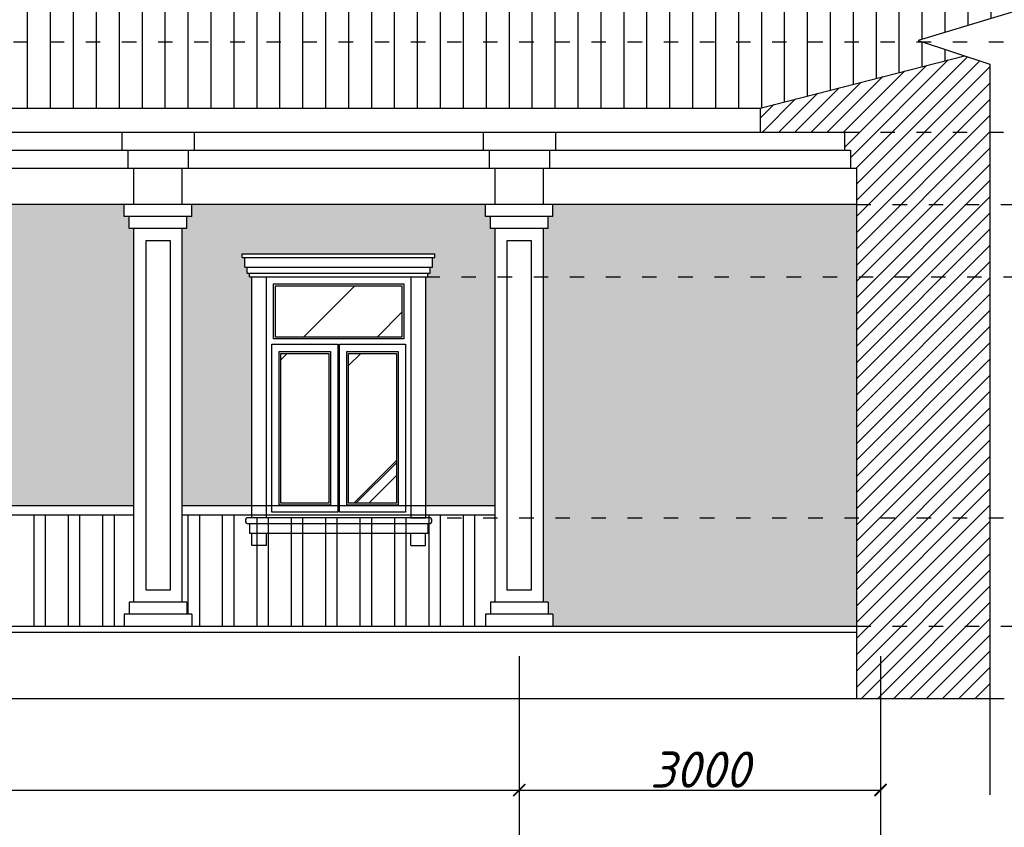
# Model space of a CAD drawing. Header units: millimetres. Extents: x 1112040 to 6903494, y -332921 to -150905.
# Tile 115 of 153: x 1907283 to 1915460, y -231597 to -224895. Entities that reach past the tile are written whole.
import ezdxf

# ---------------------------------------------------------------- set-up
doc = ezdxf.new("R2010")
doc.units = ezdxf.units.MM
doc.linetypes.add('ACAD_ISO03W100', pattern=[30, 12, -18])
doc.layers.add('os', color=253, linetype='Continuous')
doc.styles.get("Standard").update_dxf_attribs({"font": 'isocpeui.ttf'})
doc.styles.add('Tahoma', font='tahoma.ttf')
doc.dimstyles.get("Standard").update_dxf_attribs({"dimtxt": 300, "dimasz": 100, "dimexe": 50, "dimexo": 50, "dimgap": 20, "dimtad": 1, "dimdec": 0, "dimzin": 0, "dimdsep": 46, "dimtxsty": 'Standard', "dimblk": 'ARCHTICK', "dimcen": 20, "dimclrd": 1, "dimclre": 1, "dimclrt": 256, "dimadec": 0, "dimazin": 0, "dimtfac": 1, "dimtdec": 0, "dimtofl": 0, "dimtmove": 0, "dimatfit": 3, "dimldrblk": 'ARCHTICK', "dimfxl": 1, "dimtolj": 1, "dimtzin": 0, "dimarcsym": 0})

# ---------------------------------------------------------------- blocks, each defined once
blk = doc.blocks.new('_ArchTick')
at = {"color": 0, "linetype": 'ByBlock', "const_width": 0.15}
blk.add_lwpolyline([(-0.5, -0.5), (0.5, 0.5)], dxfattribs=at)
blk = doc.blocks.new('*D2108')
at = {"color": 1, "lineweight": -2, "transparency": 16777216}
for p, q in [((1891031.8, -231288.4), (1911431.8, -231288.4)), ((1891031.8, -231321), (1891031.8, -231338.4)), ((1911431.8, -231321), (1911431.8, -231338.4))]:
    blk.add_line(p, q, dxfattribs=at)
at = {"color": 1, "lineweight": -2, "transparency": 16777216, "xscale": 100, "yscale": 100, "zscale": 100, "rotation": 180}
blk.add_blockref('_ArchTick', (1891031.8, -231288.4), dxfattribs=at)
at = {"color": 1, "lineweight": -2, "transparency": 16777216, "xscale": 100, "yscale": 100, "zscale": 100}
blk.add_blockref('_ArchTick', (1911431.8, -231288.4), dxfattribs=at)
at = {"transparency": 16777216, "insert": (1901231.8, -231118.4), "char_height": 300, "attachment_point": 5}
blk.add_mtext('\\A1;20400', dxfattribs=at)
blk = doc.blocks.new('*D2109')
at = {"color": 1, "lineweight": -2, "transparency": 16777216}
for p, q in [((1914431.8, -230960.8), (1914431.8, -231338.4)), ((1911431.8, -231288.4), (1914431.8, -231288.4)), ((1911431.8, -231321), (1911431.8, -231338.4))]:
    blk.add_line(p, q, dxfattribs=at)
at = {"color": 1, "lineweight": -2, "transparency": 16777216, "xscale": 100, "yscale": 100, "zscale": 100, "rotation": 180}
blk.add_blockref('_ArchTick', (1911431.8, -231288.4), dxfattribs=at)
at = {"color": 1, "lineweight": -2, "transparency": 16777216, "xscale": 100, "yscale": 100, "zscale": 100}
blk.add_blockref('_ArchTick', (1914431.8, -231288.4), dxfattribs=at)
at = {"transparency": 16777216, "insert": (1912931.8, -231118.4), "char_height": 300, "attachment_point": 5}
blk.add_mtext('\\A1;3000', dxfattribs=at)

msp = doc.modelspace()

# ---------------------------------------------------------------- hatches: boundary and pattern name
h = msp.add_hatch()
h.set_pattern_fill('ANSI31', color=1, scale=60, angle=45, style=0)
h.set_pattern_definition([(90, (1883536.28, -187178.82), (-190.5, 4e-14), [])])
h.paths.add_polyline_path([(1900450.9, -219228.1), (1890212.6, -219228.1), (1890212.6, -220662.2), (1892031.8, -221128.1), (1893031.8, -221128.1)])
h.paths.add_polyline_path([(1901231.8, -220128.1), (1904631.8, -221128.1), (1909431.8, -221128.1), (1901231.8, -219028.1), (1893031.8, -221128.1), (1897831.8, -221128.1)])
h.paths.add_polyline_path([(1901231.8, -220128.1), (1897831.8, -221128.1), (1904631.8, -221128.1)])
h.paths.add_polyline_path([(1915339.5, -219228.1), (1902012.8, -219228.1), (1909431.8, -221128.1), (1915339.5, -221128.1)])
h.paths.add_polyline_path([(1914745, -225066.6), (1916067.3, -224665.4), (1915664.9, -224528.1), (1908631.8, -224528.1), (1908631.8, -224678.1), (1903831.8, -224678.1), (1903831.8, -224828.1), (1902818.5, -224828.1), (1904631.8, -225628.1), (1913431.8, -225628.1), (1915128.1, -225193.7)])
h.paths.add_polyline_path([(1899645.2, -224828.1), (1898631.8, -224828.1), (1898631.8, -224678.1), (1893831.8, -224678.1), (1893831.8, -224528.1), (1891231.8, -224528.1), (1891231.8, -224828.1), (1895031.8, -225628.1), (1897831.8, -225628.1)])
h = msp.add_hatch()
h.set_pattern_fill('ANSI31', color=6, scale=30, style=0)
h.set_pattern_definition([(45, (1883536.285, -187178.82), (-67.35192, 67.35192), [])])
h.paths.add_polyline_path([(1891231.8, -221628.1), (1891281.8, -221628.1), (1891281.8, -221478.1), (1891331.8, -221478.1), (1891331.8, -221328.1), (1892031.8, -221328.1), (1892031.8, -221128.1), (1890212.6, -220662.2), (1890212.6, -224417), (1890940.3, -224665.4), (1889618.1, -225066.6), (1890212.6, -225263.8), (1890212.6, -230528.1), (1891231.8, -230528.1)])
h.paths.add_polyline_path([(1891231.8, -224828.1), (1891231.8, -225828.1), (1895031.8, -225828.1), (1895031.8, -225628.1)])
h.paths.add_polyline_path([(1894231.8, -226128.1), (1894281.8, -226128.1), (1894281.8, -225978.1), (1894331.8, -225978.1), (1894331.8, -225828.1), (1893731.8, -225828.1), (1893731.8, -225978.1), (1893781.8, -225978.1), (1893781.8, -226128.1), (1893831.8, -226128.1), (1893831.8, -226428.1), (1894231.8, -226428.1)])
h.paths.add_polyline_path([(1915339.5, -225263.8), (1915128.1, -225193.7), (1913431.8, -225628.1), (1913431.8, -225828.1), (1914131.8, -225828.1), (1914131.8, -225978.1), (1914181.8, -225978.1), (1914181.8, -226128.1), (1914231.8, -226128.1), (1914231.8, -230528.1), (1915339.5, -230528.1)])
h = msp.add_hatch()
h.set_pattern_fill('AR-RROOF', color=4, scale=50, angle=45, style=0)
h.set_pattern_definition([(45, (1883536.3, -187178.8), (1077.63, 2873.682), [19050, -2540, 6350, -1270]), (45, (1884281.6, -185535.4), (-2092.4, 296.35), [3810, -419.1, 7620, -952.5]), (45, (1883222, -185966.5), (4068.056, 5271.41), [10160, -1778, 5080, -1270])])
h.paths.add_polyline_path([(1893056.8, -222803.1), (1892006.8, -222803.1), (1892006.8, -223178.8), (1893056.8, -223178.8)])
h.paths.add_polyline_path([(1892449.8, -223313.8), (1892051.8, -223313.8), (1892051.8, -224408.1), (1892449.8, -224408.1)])
h.paths.add_polyline_path([(1893011.8, -223313.8), (1892613.8, -223313.8), (1892613.8, -224408.1), (1893011.8, -224408.1)])
h.paths.add_polyline_path([(1893056.8, -227103.1), (1892006.8, -227103.1), (1892006.8, -227528.8), (1893056.8, -227528.8)])
h.paths.add_polyline_path([(1892449.8, -227663.8), (1892051.8, -227663.8), (1892051.8, -228908.1), (1892449.8, -228908.1)])
h.paths.add_polyline_path([(1893011.8, -227663.8), (1892613.8, -227663.8), (1892613.8, -228908.1), (1893011.8, -228908.1)])
h.paths.add_polyline_path([(1896094.8, -227103.1), (1895606.8, -227103.1), (1895606.8, -227528.8), (1896094.8, -227528.8)])
h.paths.add_polyline_path([(1896678.8, -227103.1), (1896184.8, -227103.1), (1896184.8, -227528.8), (1896678.8, -227528.8)])
h.paths.add_polyline_path([(1897256.8, -227103.1), (1896768.8, -227103.1), (1896768.8, -227528.8), (1897256.8, -227528.8)])
h.paths.add_polyline_path([(1897211.8, -227663.8), (1896813.8, -227663.8), (1896813.8, -228908.1), (1897211.8, -228908.1)])
h.paths.add_polyline_path([(1896678.8, -227618.8), (1896184.8, -227618.8), (1896184.8, -228928.1), (1896678.8, -228928.1)])
h.paths.add_polyline_path([(1896049.8, -227663.8), (1895651.8, -227663.8), (1895651.8, -228908.1), (1896049.8, -228908.1)])
h.paths.add_polyline_path([(1896049.8, -223313.8), (1895651.8, -223313.8), (1895651.8, -224408.1), (1896049.8, -224408.1)])
h.paths.add_polyline_path([(1896094.8, -222803.1), (1895606.8, -222803.1), (1895606.8, -223178.8), (1896094.8, -223178.8)])
h.paths.add_polyline_path([(1896678.8, -222803.1), (1896184.8, -222803.1), (1896184.8, -223178.8), (1896678.8, -223178.8)])
h.paths.add_polyline_path([(1896678.8, -223268.8), (1896184.8, -223268.8), (1896184.8, -224453.1), (1896678.8, -224453.1)])
h.paths.add_polyline_path([(1897211.8, -223313.8), (1896813.8, -223313.8), (1896813.8, -224408.1), (1897211.8, -224408.1)])
h.paths.add_polyline_path([(1897256.8, -222803.1), (1896768.8, -222803.1), (1896768.8, -223178.8), (1897256.8, -223178.8)])
h.paths.add_polyline_path([(1900311.8, -222848.1), (1899751.8, -222848.1), (1899751.8, -224108.1), (1900311.8, -224108.1)])
h.paths.add_polyline_path([(1902711.8, -222848.1), (1902151.8, -222848.1), (1902151.8, -224108.1), (1902711.8, -224108.1)])
h.paths.add_polyline_path([(1901916.8, -227103.1), (1900546.8, -227103.1), (1900546.8, -227528.8), (1901916.8, -227528.8)])
h.paths.add_polyline_path([(1900456.8, -227103.1), (1900106.8, -227103.1), (1900106.8, -227528.8), (1900456.8, -227528.8)])
h.paths.add_polyline_path([(1900456.8, -227618.8), (1900106.8, -227618.8), (1900106.8, -229203.4), (1900456.8, -229203.4)])
h.paths.add_polyline_path([(1900456.8, -229293.4), (1900106.8, -229293.4), (1900106.8, -229853.1), (1900456.8, -229853.1)])
h.paths.add_polyline_path([(1901141.8, -227663.8), (1900591.8, -227663.8), (1900591.8, -229203.4), (1901141.8, -229203.4)])
h.paths.add_polyline_path([(1901141.8, -229293.4), (1900591.8, -229293.4), (1900591.8, -229808.1), (1901141.8, -229808.1)])
h.paths.add_polyline_path([(1901871.8, -229293.4), (1901321.8, -229293.4), (1901321.8, -229808.1), (1901871.8, -229808.1)])
h.paths.add_polyline_path([(1901871.8, -227663.8), (1901321.8, -227663.8), (1901321.8, -229203.4), (1901871.8, -229203.4)])
h.paths.add_polyline_path([(1902356.8, -227103.1), (1902006.8, -227103.1), (1902006.8, -227528.8), (1902356.8, -227528.8)])
h.paths.add_polyline_path([(1902356.8, -227618.8), (1902006.8, -227618.8), (1902006.8, -229203.4), (1902356.8, -229203.4)])
h.paths.add_polyline_path([(1902356.8, -229293.4), (1902006.8, -229293.4), (1902006.8, -229853.1), (1902356.8, -229853.1)])
h.paths.add_polyline_path([(1905649.8, -227663.8), (1905251.8, -227663.8), (1905251.8, -228908.1), (1905649.8, -228908.1)])
h.paths.add_polyline_path([(1905694.8, -227103.1), (1905206.8, -227103.1), (1905206.8, -227528.8), (1905694.8, -227528.8)])
h.paths.add_polyline_path([(1906278.8, -227103.1), (1905784.8, -227103.1), (1905784.8, -227528.8), (1906278.8, -227528.8)])
h.paths.add_polyline_path([(1906856.8, -227103.1), (1906368.8, -227103.1), (1906368.8, -227528.8), (1906856.8, -227528.8)])
h.paths.add_polyline_path([(1906811.8, -227663.8), (1906413.8, -227663.8), (1906413.8, -228908.1), (1906811.8, -228908.1)])
h.paths.add_polyline_path([(1906278.8, -227618.8), (1905784.8, -227618.8), (1905784.8, -228928.1), (1906278.8, -228928.1)])
h.paths.add_polyline_path([(1905649.8, -223313.8), (1905251.8, -223313.8), (1905251.8, -224408.1), (1905649.8, -224408.1)])
h.paths.add_polyline_path([(1905694.8, -222803.1), (1905206.8, -222803.1), (1905206.8, -223178.8), (1905694.8, -223178.8)])
h.paths.add_polyline_path([(1906278.8, -222803.1), (1905784.8, -222803.1), (1905784.8, -223178.8), (1906278.8, -223178.8)])
h.paths.add_polyline_path([(1906856.8, -222803.1), (1906368.8, -222803.1), (1906368.8, -223178.8), (1906856.8, -223178.8)])
h.paths.add_polyline_path([(1906811.8, -223313.8), (1906413.8, -223313.8), (1906413.8, -224408.1), (1906811.8, -224408.1)])
h.paths.add_polyline_path([(1906278.8, -223268.8), (1905784.8, -223268.8), (1905784.8, -224453.1), (1906278.8, -224453.1)])
h.paths.add_polyline_path([(1910456.8, -222803.1), (1909406.8, -222803.1), (1909406.8, -223178.8), (1910456.8, -223178.8)])
h.paths.add_polyline_path([(1909849.8, -223313.8), (1909451.8, -223313.8), (1909451.8, -224408.1), (1909849.8, -224408.1)])
h.paths.add_polyline_path([(1910411.8, -223313.8), (1910013.8, -223313.8), (1910013.8, -224408.1), (1910411.8, -224408.1)])
h.paths.add_polyline_path([(1910456.8, -227103.1), (1909406.8, -227103.1), (1909406.8, -227528.8), (1910456.8, -227528.8)])
h.paths.add_polyline_path([(1909849.8, -227663.8), (1909451.8, -227663.8), (1909451.8, -228908.1), (1909849.8, -228908.1)])
h.paths.add_polyline_path([(1910411.8, -227663.8), (1910013.8, -227663.8), (1910013.8, -228908.1), (1910411.8, -228908.1)])
h = msp.add_hatch()
h.set_pattern_fill('AR-BRSTD', color=35, scale=1.5, style=0)
h.set_pattern_definition([(0, (1883536.28, -187178.82), (0, 101.6127), []), (90, (1883536.28, -187178.82), (-152.4, 101.6127), [101.6127, -101.6127])])
h.paths.add_polyline_path([(1911631.8, -229728.1), (1911671.8, -229728.1), (1911671.8, -229828.1), (1911711.8, -229828.1), (1911711.8, -229928.1), (1914231.8, -229928.1), (1914231.8, -226428.1), (1911711.8, -226428.1), (1911711.8, -226528.1), (1911671.8, -226528.1), (1911671.8, -226628.1), (1911631.8, -226628.1)])
h.paths.add_polyline_path([(1910651.8, -228928.1), (1911231.8, -228928.1), (1911231.8, -226628.1), (1911191.8, -226628.1), (1911191.8, -226528.1), (1911151.8, -226528.1), (1911151.8, -226428.1), (1908711.8, -226428.1), (1908711.8, -226528.1), (1908671.8, -226528.1), (1908671.8, -226628.1), (1908631.8, -226628.1), (1908631.8, -228928.1), (1909211.8, -228928.1), (1909211.8, -227028.1), (1909191.8, -227028.1), (1909191.8, -226998.1), (1909171.8, -226998.1), (1909171.8, -226948.1), (1909151.8, -226948.1), (1909151.8, -226868.1), (1909131.8, -226868.1), (1909131.8, -226838.1), (1910731.8, -226838.1), (1910731.8, -226868.1), (1910711.8, -226868.1), (1910711.8, -226948.1), (1910691.8, -226948.1), (1910691.8, -226998.1), (1910671.8, -226998.1), (1910671.8, -227028.1), (1910651.8, -227028.1)])
h.paths.add_polyline_path([(1907051.8, -228928.1), (1908231.8, -228928.1), (1908231.8, -226628.1), (1908191.8, -226628.1), (1908191.8, -226528.1), (1908151.8, -226528.1), (1908151.8, -226428.1), (1903911.8, -226428.1), (1903911.8, -226528.1), (1903871.8, -226528.1), (1903871.8, -226628.1), (1903831.8, -226628.1), (1903831.8, -228928.1), (1905011.8, -228928.1), (1905011.8, -227028.1), (1904991.8, -227028.1), (1904991.8, -226998.1), (1904971.8, -226998.1), (1904971.8, -226948.1), (1904951.8, -226948.1), (1904951.8, -226868.1), (1904931.8, -226868.1), (1904931.8, -226838.1), (1907131.8, -226838.1), (1907131.8, -226868.1), (1907111.8, -226868.1), (1907111.8, -226948.1), (1907091.8, -226948.1), (1907091.8, -226998.1), (1907071.8, -226998.1), (1907071.8, -227028.1), (1907051.8, -227028.1)])
h.paths.add_polyline_path([(1902631.8, -226838.1), (1902631.8, -226868.1), (1902611.8, -226868.1), (1902611.8, -226948.1), (1902591.8, -226948.1), (1902591.8, -226998.1), (1902571.8, -226998.1), (1902571.8, -227028.1), (1902551.8, -227028.1), (1902551.8, -229928.1), (1902651.8, -229928.1), (1902651.8, -229828.1), (1902691.8, -229828.1), (1902691.8, -229728.1), (1902731.8, -229728.1), (1902731.8, -226628.1), (1902691.8, -226628.1), (1902691.8, -226528.1), (1902651.8, -226528.1), (1902651.8, -226428.1), (1902731.8, -226428.1), (1902731.8, -226128.1), (1902681.8, -226128.1), (1899731.8, -226128.1), (1899731.8, -226428.1), (1899811.8, -226428.1), (1899811.8, -226528.1), (1899771.8, -226528.1), (1899771.8, -226628.1), (1899731.8, -226628.1), (1899731.8, -229728.1), (1899771.8, -229728.1), (1899771.8, -229828.1), (1899811.8, -229828.1), (1899811.8, -229928.1), (1899911.8, -229928.1), (1899911.8, -227028.1), (1899891.8, -227028.1), (1899891.8, -226998.1), (1899871.8, -226998.1), (1899871.8, -226948.1), (1899851.8, -226948.1), (1899851.8, -226868.1), (1899831.8, -226868.1), (1899831.8, -226838.1)])
h.paths.add_polyline_path([(1898631.8, -226628.1), (1898591.8, -226628.1), (1898591.8, -226528.1), (1898551.8, -226528.1), (1898551.8, -226428.1), (1894311.8, -226428.1), (1894311.8, -226528.1), (1894271.8, -226528.1), (1894271.8, -226628.1), (1894231.8, -226628.1), (1894231.8, -228928.1), (1895411.8, -228928.1), (1895411.8, -227028.1), (1895391.8, -227028.1), (1895391.8, -226998.1), (1895371.8, -226998.1), (1895371.8, -226948.1), (1895351.8, -226948.1), (1895351.8, -226868.1), (1895331.8, -226868.1), (1895331.8, -226838.1), (1897531.8, -226838.1), (1897531.8, -226868.1), (1897511.8, -226868.1), (1897511.8, -226948.1), (1897491.8, -226948.1), (1897491.8, -226998.1), (1897471.8, -226998.1), (1897471.8, -227028.1), (1897451.8, -227028.1), (1897451.8, -228928.1), (1898631.8, -228928.1)])
h.paths.add_polyline_path([(1893331.8, -226838.1), (1893331.8, -226868.1), (1893311.8, -226868.1), (1893311.8, -226948.1), (1893291.8, -226948.1), (1893291.8, -226998.1), (1893271.8, -226998.1), (1893271.8, -227028.1), (1893251.8, -227028.1), (1893251.8, -229028.1), (1893281.8, -229028.1, -1), (1893281.8, -229078.1), (1893271.8, -229078.1), (1893271.8, -229158.1), (1893251.8, -229158.1), (1893251.8, -229258.1), (1893131.8, -229258.1), (1893131.8, -229158.1), (1892531.8, -229158.1), (1892531.8, -229928.1), (1893751.8, -229928.1), (1893751.8, -229828.1), (1893791.8, -229828.1), (1893791.8, -229728.1), (1893831.8, -229728.1), (1893831.8, -226628.1), (1893791.8, -226628.1), (1893791.8, -226528.1), (1893751.8, -226528.1), (1893751.8, -226428.1), (1893831.8, -226428.1), (1893831.8, -226128.1), (1891231.8, -226128.1), (1891231.8, -229928.1), (1892531.8, -229928.1), (1892531.8, -229158.1), (1891931.8, -229158.1), (1891931.8, -229258.1), (1891811.8, -229258.1), (1891811.8, -229158.1), (1891791.8, -229158.1), (1891791.8, -229078.1), (1891781.8, -229078.1, -1), (1891781.8, -229028.1), (1891811.8, -229028.1), (1891811.8, -227028.1), (1891791.8, -227028.1), (1891791.8, -226998.1), (1891771.8, -226998.1), (1891771.8, -226948.1), (1891751.8, -226948.1), (1891751.8, -226868.1), (1891731.8, -226868.1), (1891731.8, -226838.1)])
h = msp.add_hatch()
h.set_pattern_fill('ANSI32', color=1, scale=30, angle=45, style=0)
h.set_pattern_definition([(90, (1918927.38, -187178.82), (285.75, 3e-14), []), (90, (1918832.13, -187083.57), (285.75, 3e-14), [])])
h.paths.add_polyline_path([(1903831.8, -229008.1), (1905011.8, -229008.1), (1905011.8, -229028.1), (1904981.8, -229028.1, 1), (1904981.8, -229078.1), (1904991.8, -229078.1), (1904991.8, -229158.1), (1905011.8, -229158.1), (1905011.8, -229258.1), (1905131.8, -229258.1), (1905131.8, -229158.1), (1906931.8, -229158.1), (1906931.8, -229258.1), (1907051.8, -229258.1), (1907051.8, -229158.1), (1907071.8, -229158.1), (1907071.8, -229078.1), (1907081.8, -229078.1, 1), (1907081.8, -229028.1), (1907051.8, -229028.1), (1907051.8, -229008.1), (1908231.8, -229008.1), (1908231.8, -229728.1), (1908191.8, -229728.1), (1908191.8, -229828.1), (1908151.8, -229828.1), (1908151.8, -229928.1), (1903911.8, -229928.1), (1903911.8, -229828.1), (1903871.8, -229828.1), (1903871.8, -229728.1), (1903831.8, -229728.1)])
h.paths.add_polyline_path([(1906931.8, -229158.1), (1907051.8, -229158.1), (1907051.8, -229258.1), (1906931.8, -229258.1)], flags=16)
h.paths.add_polyline_path([(1904991.8, -229078.1), (1907071.8, -229078.1), (1907071.8, -229158.1), (1904991.8, -229158.1)], flags=16)
h.paths.add_polyline_path([(1904981.8, -229028.1), (1907081.8, -229028.1, -1), (1907081.8, -229078.1), (1904981.8, -229078.1, -1)], flags=16)
h.paths.add_polyline_path([(1905011.8, -229158.1), (1905131.8, -229158.1), (1905131.8, -229258.1), (1905011.8, -229258.1)], flags=16)
h = msp.add_hatch()
h.set_pattern_fill('ANSI32', color=1, scale=30, angle=45, style=0)
h.set_pattern_definition([(90, (1883536.28, -187178.82), (-285.75, 3e-14), []), (90, (1883631.53, -187083.57), (-285.75, 3e-14), [])])
h.paths.add_polyline_path([(1909331.8, -229258.1), (1909211.8, -229258.1), (1909211.8, -229158.1), (1909191.8, -229158.1), (1909191.8, -229078.1), (1909181.8, -229078.1, -1), (1909181.8, -229028.1), (1909211.8, -229028.1), (1909211.8, -229008.1), (1908631.8, -229008.1), (1908631.8, -229728.1), (1908671.8, -229728.1), (1908671.8, -229828.1), (1908711.8, -229828.1), (1908711.8, -229928.1), (1911151.8, -229928.1), (1911151.8, -229828.1), (1911191.8, -229828.1), (1911191.8, -229728.1), (1911231.8, -229728.1), (1911231.8, -229008.1), (1910651.8, -229008.1), (1910651.8, -229028.1), (1910681.8, -229028.1, -1), (1910681.8, -229078.1), (1910671.8, -229078.1), (1910671.8, -229158.1), (1910651.8, -229158.1), (1910651.8, -229258.1), (1910531.8, -229258.1), (1910531.8, -229158.1), (1909331.8, -229158.1)])
h.paths.add_polyline_path([(1909211.8, -229258.1), (1909331.8, -229258.1), (1909331.8, -229158.1), (1909211.8, -229158.1)], flags=16)
h.paths.add_polyline_path([(1910671.8, -229158.1), (1910671.8, -229078.1), (1909191.8, -229078.1), (1909191.8, -229158.1)], flags=16)
h.paths.add_polyline_path([(1910681.8, -229028.1), (1909181.8, -229028.1, 1), (1909181.8, -229078.1), (1910681.8, -229078.1, 1)], flags=16)
h.paths.add_polyline_path([(1910651.8, -229158.1), (1910531.8, -229158.1), (1910531.8, -229258.1), (1910651.8, -229258.1)], flags=16)

# ---------------------------------------------------------------- linework, layer by layer
at = {"color": 6, "linetype": 'ACAD_ISO03W100', "ltscale": 10}
for p, q in [((1901231.8, -225078.1), (1917129.4, -225078.1)), ((1914131.8, -225828.1), (1915868.7, -225828.1)), ((1914231.8, -226428.1), (1915868.7, -226428.1)), ((1910651.8, -227028.1), (1915868.7, -227028.1)), ((1910531.8, -229028.1), (1915868.7, -229028.1)), ((1914231.8, -229928.1), (1915868.7, -229928.1)), ((1915339.5, -230528.1), (1915868.7, -230528.1))]:
    msp.add_line(p, q, dxfattribs=at)
at = {"lineweight": 30}
for p, q in [((1913431.8, -225628.1), (1915128.1, -225193.7)), ((1913431.8, -225628.1), (1913431.8, -225828.1)), ((1913431.8, -225828.1), (1914131.8, -225828.1)), ((1914131.8, -225828.1), (1914131.8, -225978.1)), ((1914131.8, -225978.1), (1914181.8, -225978.1)), ((1914181.8, -225978.1), (1914181.8, -226128.1)), ((1914181.8, -226128.1), (1914231.8, -226128.1)), ((1914231.8, -226128.1), (1914231.8, -230528.1)), ((1890212.6, -230528.1), (1915339.5, -230528.1))]:
    msp.add_line(p, q, dxfattribs=at)
for p, q in [((1915339.5, -225263.8), (1915339.5, -231328)), ((1904631.8, -225628.1), (1913431.8, -225628.1)), ((1895031.8, -225828.1), (1914131.8, -225828.1)), ((1908131.8, -225828.1), (1908131.8, -225978.1)), ((1908731.8, -225828.1), (1908731.8, -225978.1)), ((1911131.8, -225828.1), (1911131.8, -225978.1)), ((1911731.8, -225828.1), (1911731.8, -225978.1)), ((1903931.8, -225978.1), (1914181.8, -225978.1)), ((1908181.8, -225978.1), (1908181.8, -226128.1)), ((1908681.8, -225978.1), (1908681.8, -226128.1)), ((1911181.8, -225978.1), (1911181.8, -226128.1)), ((1911681.8, -225978.1), (1911681.8, -226128.1)), ((1903881.8, -226128.1), (1914231.8, -226128.1)), ((1908231.8, -226428.1), (1908231.8, -226128.1)), ((1908631.8, -226428.1), (1908631.8, -226128.1)), ((1911231.8, -226428.1), (1911231.8, -226128.1)), ((1911631.8, -226428.1), (1911631.8, -226128.1)), ((1914231.8, -226428.1), (1903911.8, -226428.1)), ((1908151.8, -226528.1), (1908151.8, -226428.1)), ((1908711.8, -226528.1), (1908711.8, -226428.1)), ((1911151.8, -226528.1), (1911151.8, -226428.1)), ((1911711.8, -226528.1), (1911711.8, -226428.1)), ((1908711.8, -226528.1), (1908151.8, -226528.1)), ((1908191.8, -226628.1), (1908191.8, -226528.1)), ((1908671.8, -226628.1), (1908671.8, -226528.1)), ((1911711.8, -226528.1), (1911151.8, -226528.1)), ((1911191.8, -226628.1), (1911191.8, -226528.1)), ((1911671.8, -226628.1), (1911671.8, -226528.1)), ((1908671.8, -226628.1), (1908191.8, -226628.1)), ((1908231.8, -229728.1), (1908231.8, -226628.1)), ((1908631.8, -229728.1), (1908631.8, -226628.1)), ((1911671.8, -226628.1), (1911191.8, -226628.1)), ((1911231.8, -229728.1), (1911231.8, -226628.1)), ((1911631.8, -229728.1), (1911631.8, -226628.1)), ((1909131.8, -226838.1), (1910731.8, -226838.1)), ((1909131.8, -226868.1), (1909131.8, -226838.1)), ((1909131.8, -226868.1), (1910731.8, -226868.1)), ((1909151.8, -226948.1), (1909151.8, -226868.1)), ((1910711.8, -226948.1), (1910711.8, -226868.1)), ((1910731.8, -226868.1), (1910731.8, -226838.1)), ((1909151.8, -226948.1), (1910711.8, -226948.1)), ((1909171.8, -226998.1), (1909171.8, -226948.1)), ((1910691.8, -226998.1), (1910691.8, -226948.1)), ((1909171.8, -226998.1), (1910691.8, -226998.1)), ((1909191.8, -227028.1), (1909191.8, -226998.1)), ((1909191.8, -227028.1), (1910671.8, -227028.1)), ((1909211.8, -229028.1), (1909211.8, -227028.1)), ((1909331.8, -229028.1), (1909331.8, -227028.1)), ((1910531.8, -227028.1), (1910531.8, -229028.1)), ((1910651.8, -227028.1), (1910651.8, -229028.1)), ((1910671.8, -227028.1), (1910671.8, -226998.1)), ((1910681.8, -229028.1), (1909181.8, -229028.1)), ((1910681.8, -229078.1), (1909181.8, -229078.1)), ((1909191.8, -229078.1), (1909191.8, -229158.1)), ((1910671.8, -229078.1), (1910671.8, -229158.1)), ((1910671.8, -229158.1), (1909191.8, -229158.1)), ((1909211.8, -229258.1), (1909211.8, -229158.1)), ((1909331.8, -229258.1), (1909331.8, -229158.1)), ((1910531.8, -229258.1), (1910531.8, -229158.1)), ((1910651.8, -229258.1), (1910651.8, -229158.1)), ((1909331.8, -229258.1), (1909211.8, -229258.1)), ((1910531.8, -229258.1), (1910651.8, -229258.1)), ((1908671.8, -229728.1), (1908191.8, -229728.1)), ((1908191.8, -229728.1), (1908191.8, -229828.1)), ((1908671.8, -229728.1), (1908671.8, -229828.1)), ((1911671.8, -229728.1), (1911191.8, -229728.1)), ((1911191.8, -229728.1), (1911191.8, -229828.1)), ((1911671.8, -229728.1), (1911671.8, -229828.1)), ((1908711.8, -229828.1), (1908151.8, -229828.1)), ((1908151.8, -229828.1), (1908151.8, -229928.1)), ((1908711.8, -229828.1), (1908711.8, -229928.1)), ((1911711.8, -229828.1), (1911151.8, -229828.1)), ((1911151.8, -229828.1), (1911151.8, -229928.1)), ((1911711.8, -229828.1), (1911711.8, -229928.1)), ((1894281.8, -229928.1), (1914231.8, -229928.1)), ((1902681.8, -229978.1), (1914231.8, -229978.1))]:
    msp.add_line(p, q)
at = {"color": 1}
for p, q in [((1908231.8, -228928.1), (1903831.8, -228928.1)), ((1911231.8, -228928.1), (1908631.8, -228928.1)), ((1908231.8, -229008.1), (1903831.8, -229008.1)), ((1911231.8, -229008.1), (1908631.8, -229008.1))]:
    msp.add_line(p, q, dxfattribs=at)
msp.add_lwpolyline([(1915339.5, -224417), (1916067.3, -224665.4), (1914745, -225066.6), (1915339.5, -225263.8)])
for points in [[(1908331.8, -226728.1), (1908531.8, -226728.1), (1908531.8, -229628.1), (1908331.8, -229628.1)], [(1911331.8, -226728.1), (1911531.8, -226728.1), (1911531.8, -229628.1), (1911331.8, -229628.1)], [(1909331.8, -227028.1), (1910531.8, -227028.1), (1910531.8, -229028.1), (1909331.8, -229028.1)], [(1909391.8, -227088.1), (1910471.8, -227088.1), (1910471.8, -227543.8), (1909391.8, -227543.8)], [(1909406.8, -227103.1), (1910456.8, -227103.1), (1910456.8, -227528.8), (1909406.8, -227528.8)], [(1909376.8, -227588.8), (1909924.8, -227588.8), (1909924.8, -228983.1), (1909376.8, -228983.1)], [(1909938.8, -227588.8), (1910486.8, -227588.8), (1910486.8, -228983.1), (1909938.8, -228983.1)], [(1909436.8, -227648.8), (1909864.8, -227648.8), (1909864.8, -228923.1), (1909436.8, -228923.1)], [(1909451.8, -227663.8), (1909849.8, -227663.8), (1909849.8, -228908.1), (1909451.8, -228908.1)], [(1909998.8, -227648.8), (1910426.8, -227648.8), (1910426.8, -228923.1), (1909998.8, -228923.1)], [(1910013.8, -227663.8), (1910411.8, -227663.8), (1910411.8, -228908.1), (1910013.8, -228908.1)]]:
    msp.add_lwpolyline(points, close=True)
for centre, start, end in [((1909181.8, -229053.1), 90, 270), ((1910681.8, -229053.1), 270, 90)]:
    msp.add_arc(centre, 25, start, end)
at = {"layer": 'os'}
for p, q in [((1911431.8, -230176.5), (1911431.8, -231851)), ((1914431.8, -230176.5), (1914431.8, -231851))]:
    msp.add_line(p, q, dxfattribs=at)

# ---------------------------------------------------------------- texts
at = {"ltscale": 100, "insert": (1278866.5, -225091.9), "char_height": 812.25, "width": 30724.842, "attachment_point": 1, "line_spacing_factor": 0.862598}
msp.add_mtext("\\pi677.61802;Toshkent viloyati, Qibray tumani, Ma'rifat MFY, Qoramurt \\P\\pi3956.15439;ko'chasida 50 o'rinli “Xospis” binosini qurish \\P\\pi6614.11944;(qo'shimcha ishlar va o'zgarishlar) ", dxfattribs=at)
at = {"ltscale": 100, "insert": (1823217.4, -231161.1), "char_height": 432, "width": 21119.961, "attachment_point": 1, "style": 'Tahoma'}
msp.add_mtext('\\pi3254.13215;Спецификация элементов для устройства козырьков.\\P\\pi8227.35445;(КОЗЫРОК 5 ШТ)', dxfattribs=at)

# ---------------------------------------------------------------- dimensions: what is measured, and where the dimension line sits
dim = msp.add_linear_dim(base=(1914431.8, -231288.4), p1=(1911431.8, -231271), p2=(1914431.8, -230910.8), dimstyle='Standard', override={"dimtmove": 1})
dim.commit()
dim.dimension.update_dxf_attribs({"geometry": '*D2109', "text_midpoint": (1912931.8, -231118.4)})
dim = msp.add_linear_dim(base=(1911431.8, -231288.4), p1=(1891031.8, -231271), p2=(1911431.8, -231271), dimstyle='Standard')
dim.commit()
dim.dimension.update_dxf_attribs({"geometry": '*D2108', "text_midpoint": (1901231.8, -231118.4)})

doc.saveas('drawing.dxf')
